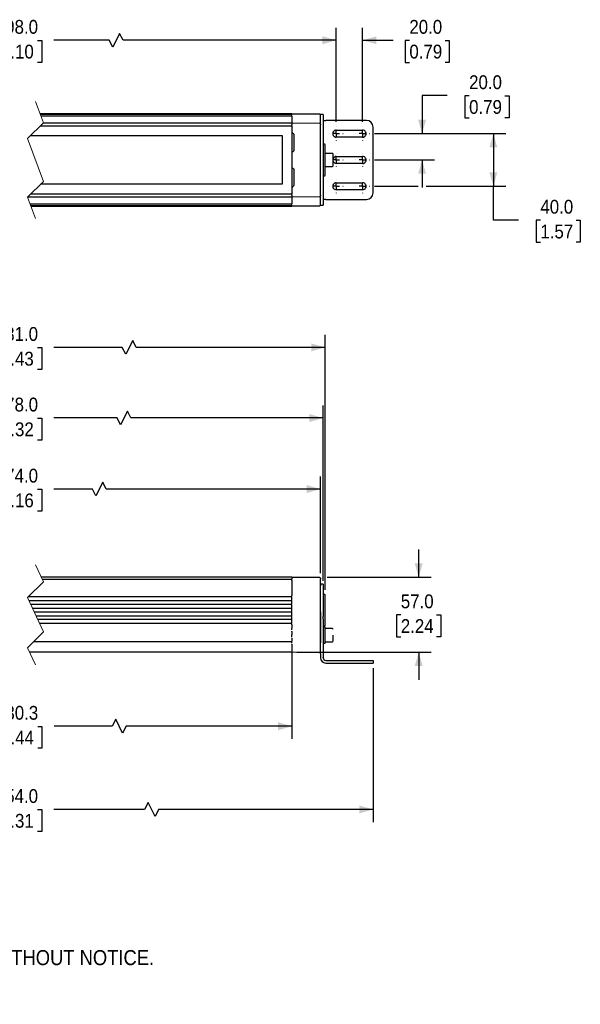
# Model space of a CAD drawing. Header units: millimetres. Extents: x 23 to 1295, y 0 to 794.
# Tile 2 of 4: x 440 to 866, y 35 to 783. Entities that reach past the tile are written whole.
import ezdxf

# ---------------------------------------------------------------- set-up
doc = ezdxf.new("R2010")
doc.units = ezdxf.units.MM
doc.header["$LTSCALE"] = 3
for name, pattern in [('SLD-Center', [19.05, 15.24, -1.27, 1.27, -1.27]), ('SLD-Dashed', [5.08, 2.54, 2.54]), ('SLD-Solid', [0])]:
    doc.linetypes.add(name, pattern=pattern)
doc.layers.add('CENTER', color=40, linetype='SLD-Center')
doc.layers.add('DIMENSIONS', color=140, linetype='SLD-Solid', lineweight=25)
doc.layers.add('TEXT', color=140, linetype='SLD-Solid', lineweight=25)
doc.styles.add('SLDTEXTSTYLE0', font='GOTHIC.TTF', dxfattribs={"width": 0.913})
doc.dimstyles.new('SLDDIMSTYLE0', dxfattribs={"dimtxt": 10.5, "dimasz": 10.5, "dimexe": 0, "dimexo": 0.0625, "dimgap": 2.625, "dimtad": 0, "dimtih": 1, "dimtoh": 1, "dimdec": 1, "dimrnd": 1e-09, "dimzin": 12, "dimdsep": 46, "dimtxsty": 'SLDTEXTSTYLE0', "dimsah": 1, "dimcen": 0.09, "dimadec": 0, "dimazin": 3, "dimtfac": 1, "dimtdec": 1, "dimtofl": 0, "dimtmove": 0, "dimatfit": 3, "dimfxl": 0, "dimfrac": 2, "dimtolj": 1, "dimtzin": 12, "dimarcsym": 0})
doc.dimstyles.new('SLDDIMSTYLE1', dxfattribs={"dimtxt": 10.5, "dimasz": 10.5, "dimexe": 0, "dimexo": 0.0625, "dimgap": 2.625, "dimtad": 0, "dimtih": 1, "dimtoh": 1, "dimdec": 1, "dimrnd": 1e-09, "dimzin": 4, "dimdsep": 46, "dimtxsty": 'SLDTEXTSTYLE0', "dimsah": 1, "dimcen": 0.09, "dimadec": 0, "dimazin": 1, "dimtfac": 1, "dimtdec": 1, "dimtofl": 0, "dimtmove": 0, "dimatfit": 3, "dimfxl": 0, "dimfrac": 2, "dimtolj": 1, "dimtzin": 12, "dimarcsym": 0})
doc.dimstyles.new('SLDDIMSTYLE2', dxfattribs={"dimtxt": 10.5, "dimasz": 10.5, "dimexe": 0, "dimexo": 0.0625, "dimgap": 2.625, "dimtad": 0, "dimtih": 1, "dimtoh": 1, "dimdec": 1, "dimrnd": 1e-09, "dimzin": 4, "dimdsep": 46, "dimtxsty": 'SLDTEXTSTYLE0', "dimsah": 1, "dimcen": 0.09, "dimadec": 0, "dimazin": 1, "dimtfac": 1, "dimtdec": 1, "dimtmove": 0, "dimatfit": 0, "dimfxl": 0, "dimfrac": 2, "dimtolj": 1, "dimtzin": 12, "dimarcsym": 0})

# ---------------------------------------------------------------- blocks, each defined once
blk = doc.blocks.new('SW_NOTE_0_2')
at = {"layer": 'TEXT', "color": 0, "char_height": 11.43, "attachment_point": 1, "style": 'SLDTEXTSTYLE0'}
for s, insert in [('NOTES:', (0, 14.6)), ('  1. DIMENSIONS CAN BE CHANGED BY MANUFACTURER WITHOUT NOTICE.', (0, -14.96)), ('  2. DIMENSIONS DO NOT IMPLY TOLERANCE.', (0, -44.52))]:
    blk.add_mtext(s, dxfattribs=dict(at, insert=insert))
blk = doc.blocks.new('_D_1')
at = {"layer": 'DIMENSIONS'}
for p, q in [((201.24, 356.85), (201.24, 490.17)), ((670.25, 356.85), (670.25, 490.17)), ((201.24, 480.65), (405.88, 480.65)), ((418.29, 480.57), (415.09, 480.57)), ((415.09, 480.57), (415.09, 463.9)), ((453.2, 480.57), (456.4, 480.57)), ((456.4, 480.57), (456.4, 463.9)), ((513.66, 480.65), (465.61, 480.65)), ((516.28, 475.4), (513.66, 480.65)), ((521.53, 485.9), (516.28, 475.4)), ((524.16, 480.65), (521.53, 485.9)), ((670.25, 480.65), (524.16, 480.65)), ((415.09, 463.9), (418.29, 463.9)), ((456.4, 463.9), (453.2, 463.9))]:
    blk.add_line(p, q, dxfattribs=at)
for points in [[(201.24, 480.65), (211.74, 477.65), (211.74, 483.65)], [(670.25, 480.65), (659.75, 483.65), (659.75, 477.65)]]:
    blk.add_solid(points, dxfattribs=at)
at = {"layer": 'DIMENSIONS', "char_height": 10.5, "attachment_point": 1, "style": 'SLDTEXTSTYLE0'}
for s, insert in [('1278.0', (414.41, 496.11)), ('50.32', (418.29, 477.31))]:
    blk.add_mtext(s, dxfattribs=dict(at, insert=insert))
blk = doc.blocks.new('_D_2')
at = {"layer": 'DIMENSIONS'}
for p, q in [((203.24, 362.71), (203.24, 436.17)), ((668.25, 362.71), (668.25, 436.17)), ((203.24, 426.65), (405.88, 426.65)), ((418.29, 426.57), (415.09, 426.57)), ((415.09, 426.57), (415.09, 409.9)), ((453.2, 426.57), (456.4, 426.57)), ((456.4, 426.57), (456.4, 409.9)), ((495, 426.65), (465.61, 426.65)), ((497.63, 421.4), (495, 426.65)), ((502.88, 431.9), (497.63, 421.4)), ((505.5, 426.65), (502.88, 431.9)), ((668.25, 426.65), (505.5, 426.65)), ((415.09, 409.9), (418.29, 409.9)), ((456.4, 409.9), (453.2, 409.9))]:
    blk.add_line(p, q, dxfattribs=at)
for points in [[(203.24, 426.65), (213.74, 423.65), (213.74, 429.65)], [(668.25, 426.65), (657.75, 429.65), (657.75, 423.65)]]:
    blk.add_solid(points, dxfattribs=at)
at = {"layer": 'DIMENSIONS', "char_height": 10.5, "attachment_point": 1, "style": 'SLDTEXTSTYLE0'}
for s, insert in [('1274.0', (414.41, 442.11)), ('50.16', (418.29, 423.31))]:
    blk.add_mtext(s, dxfattribs=dict(at, insert=insert))
blk = doc.blocks.new('_D_3')
at = {"layer": 'DIMENSIONS'}
for p, q in [((225.24, 307.12), (225.24, 236.95)), ((646.55, 307.12), (646.55, 236.95)), ((512.62, 251.73), (510, 246.48)), ((517.87, 241.23), (512.62, 251.73)), ((225.24, 246.48), (406.03, 246.48)), ((418.44, 246.4), (415.24, 246.4)), ((415.24, 246.4), (415.24, 229.73)), ((453.35, 246.4), (456.55, 246.4)), ((456.55, 246.4), (456.55, 229.73)), ((510, 246.48), (465.76, 246.48)), ((520.5, 246.48), (517.87, 241.23)), ((646.55, 246.48), (520.5, 246.48)), ((415.24, 229.73), (418.44, 229.73)), ((456.55, 229.73), (453.35, 229.73))]:
    blk.add_line(p, q, dxfattribs=at)
for points in [[(225.24, 246.48), (235.74, 243.48), (235.74, 249.48)], [(646.55, 246.48), (636.05, 249.48), (636.05, 243.48)]]:
    blk.add_solid(points, dxfattribs=at)
at = {"layer": 'DIMENSIONS', "char_height": 10.5, "attachment_point": 1, "style": 'SLDTEXTSTYLE0'}
for s, insert in [('1230.3', (414.56, 261.94)), ('48.44', (418.44, 243.14))]:
    blk.add_mtext(s, dxfattribs=dict(at, insert=insert))
blk = doc.blocks.new('_D_5')
at = {"layer": 'DIMENSIONS'}
for p, q in [((163.24, 290.67), (163.24, 173.72)), ((708.25, 290.67), (708.25, 173.72)), ((537.24, 188.5), (534.61, 183.25)), ((542.49, 178), (537.24, 188.5)), ((163.24, 183.25), (405.88, 183.25)), ((418.29, 183.17), (415.09, 183.17)), ((415.09, 183.17), (415.09, 166.5)), ((453.2, 183.17), (456.4, 183.17)), ((456.4, 183.17), (456.4, 166.5)), ((534.61, 183.25), (465.61, 183.25)), ((545.11, 183.25), (542.49, 178)), ((708.25, 183.25), (545.11, 183.25)), ((415.09, 166.5), (418.29, 166.5)), ((456.4, 166.5), (453.2, 166.5))]:
    blk.add_line(p, q, dxfattribs=at)
for points in [[(163.24, 183.25), (173.74, 180.25), (173.74, 186.25)], [(708.25, 183.25), (697.75, 186.25), (697.75, 180.25)]]:
    blk.add_solid(points, dxfattribs=at)
at = {"layer": 'DIMENSIONS', "char_height": 10.5, "attachment_point": 1, "style": 'SLDTEXTSTYLE0'}
for s, insert in [('1354.0', (414.41, 198.71)), ('53.31', (418.29, 179.91))]:
    blk.add_mtext(s, dxfattribs=dict(at, insert=insert))
blk = doc.blocks.new('_D_6')
at = {"layer": 'DIMENSIONS'}
for p, q in [((742.83, 359.68), (742.83, 380.68)), ((650.36, 359.68), (667.25, 359.68)), ((673.25, 359.68), (752.35, 359.68)), ((729.25, 331.1), (726.05, 331.1)), ((726.05, 331.1), (726.05, 314.43)), ((756.4, 331.1), (759.6, 331.1)), ((759.6, 331.1), (759.6, 314.43)), ((726.05, 314.43), (729.25, 314.43)), ((759.6, 314.43), (756.4, 314.43)), ((650.36, 302.68), (752.35, 302.68)), ((742.83, 302.68), (742.83, 281.68))]:
    blk.add_line(p, q, dxfattribs=at)
for points in [[(742.83, 359.68), (745.83, 370.18), (739.83, 370.18)], [(742.83, 302.68), (739.83, 292.18), (745.83, 292.18)]]:
    blk.add_solid(points, dxfattribs=at)
at = {"layer": 'DIMENSIONS', "char_height": 10.5, "attachment_point": 1, "style": 'SLDTEXTSTYLE0'}
for s, insert in [('57.0', (729.25, 346.64)), ('2.24', (729.25, 327.84))]:
    blk.add_mtext(s, dxfattribs=dict(at, insert=insert))
blk = doc.blocks.new('_D_7')
at = {"layer": 'DIMENSIONS'}
for p, q in [((199.74, 349.99), (199.74, 543.81)), ((525.52, 539.54), (520.27, 529.04)), ((528.15, 534.29), (525.52, 539.54)), ((671.75, 349.99), (671.75, 543.81)), ((199.74, 534.29), (405.88, 534.29)), ((418.29, 534.21), (415.09, 534.21)), ((415.09, 534.21), (415.09, 517.54)), ((453.2, 534.21), (456.4, 534.21)), ((456.4, 534.21), (456.4, 517.54)), ((517.65, 534.29), (465.61, 534.29)), ((520.27, 529.04), (517.65, 534.29)), ((671.75, 534.29), (528.15, 534.29)), ((415.09, 517.54), (418.29, 517.54)), ((456.4, 517.54), (453.2, 517.54))]:
    blk.add_line(p, q, dxfattribs=at)
for points in [[(199.74, 534.29), (210.24, 531.29), (210.24, 537.29)], [(671.75, 534.29), (661.25, 537.29), (661.25, 531.29)]]:
    blk.add_solid(points, dxfattribs=at)
at = {"layer": 'DIMENSIONS', "char_height": 10.5, "attachment_point": 1, "style": 'SLDTEXTSTYLE0'}
for s, insert in [('1281.0', (414.41, 549.75)), ('50.43', (418.29, 530.95))]:
    blk.add_mtext(s, dxfattribs=dict(at, insert=insert))
blk = doc.blocks.new('_D_11')
at = {"layer": 'DIMENSIONS'}
for p, q in [((191.24, 705.65), (191.24, 777.1)), ((515.62, 772.82), (510.37, 762.32)), ((518.25, 767.57), (515.62, 772.82)), ((680.25, 705.66), (680.25, 777.1)), ((191.24, 767.57), (405.88, 767.57)), ((418.29, 767.49), (415.09, 767.49)), ((415.09, 767.49), (415.09, 750.83)), ((453.2, 767.49), (456.4, 767.49)), ((456.4, 767.49), (456.4, 750.83)), ((507.75, 767.57), (465.61, 767.57)), ((510.37, 762.32), (507.75, 767.57)), ((680.25, 767.57), (518.25, 767.57)), ((415.09, 750.83), (418.29, 750.83)), ((456.4, 750.83), (453.2, 750.83))]:
    blk.add_line(p, q, dxfattribs=at)
for points in [[(191.24, 767.57), (201.74, 764.57), (201.74, 770.57)], [(680.25, 767.57), (669.75, 770.57), (669.75, 764.57)]]:
    blk.add_solid(points, dxfattribs=at)
at = {"layer": 'DIMENSIONS', "char_height": 10.5, "attachment_point": 1, "style": 'SLDTEXTSTYLE0'}
for s, insert in [('1298.0', (414.41, 783.04)), ('51.10', (418.29, 764.24))]:
    blk.add_mtext(s, dxfattribs=dict(at, insert=insert))
blk = doc.blocks.new('_D_13')
at = {"layer": 'DIMENSIONS'}
for p, q in [((680.25, 705.66), (680.25, 777.1)), ((700.25, 705.66), (700.25, 777.1)), ((680.25, 767.57), (659.25, 767.57)), ((700.25, 767.57), (723.34, 767.57)), ((735.75, 767.49), (732.55, 767.49)), ((732.55, 767.49), (732.55, 750.83)), ((762.91, 767.49), (766.1, 767.49)), ((766.1, 767.49), (766.1, 750.83)), ((732.55, 750.83), (735.75, 750.83)), ((766.1, 750.83), (762.91, 750.83))]:
    blk.add_line(p, q, dxfattribs=at)
for points in [[(680.25, 767.57), (669.75, 770.57), (669.75, 764.57)], [(700.25, 767.57), (710.75, 764.57), (710.75, 770.57)]]:
    blk.add_solid(points, dxfattribs=at)
at = {"layer": 'DIMENSIONS', "char_height": 10.5, "attachment_point": 1, "style": 'SLDTEXTSTYLE0'}
for s, insert in [('20.0', (735.75, 783.04)), ('0.79', (735.75, 764.24))]:
    blk.add_mtext(s, dxfattribs=dict(at, insert=insert))
blk = doc.blocks.new('_D_14')
at = {"layer": 'DIMENSIONS'}
for p, q in [((764.47, 725.52), (745.42, 725.52)), ((745.42, 725.52), (745.42, 696.66)), ((781.14, 725.44), (777.94, 725.44)), ((777.94, 725.44), (777.94, 708.77)), ((808.3, 725.44), (811.5, 725.44)), ((811.5, 725.44), (811.5, 708.77)), ((777.94, 708.77), (781.14, 708.77)), ((811.5, 708.77), (808.3, 708.77)), ((709.25, 696.66), (754.95, 696.66)), ((709.25, 676.66), (754.95, 676.66)), ((745.42, 676.66), (745.42, 655.66))]:
    blk.add_line(p, q, dxfattribs=at)
for points in [[(745.42, 696.66), (748.42, 707.16), (742.42, 707.16)], [(745.42, 676.66), (742.42, 666.16), (748.42, 666.16)]]:
    blk.add_solid(points, dxfattribs=at)
at = {"layer": 'DIMENSIONS', "char_height": 10.5, "attachment_point": 1, "style": 'SLDTEXTSTYLE0'}
for s, insert in [('20.0', (781.14, 740.98)), ('0.79', (781.14, 722.18))]:
    blk.add_mtext(s, dxfattribs=dict(at, insert=insert))
blk = doc.blocks.new('_D_15')
at = {"layer": 'DIMENSIONS'}
for p, q in [((709.25, 696.66), (809.09, 696.66)), ((799.57, 696.66), (799.57, 656.66)), ((709.25, 656.66), (742.42, 656.66)), ((748.42, 656.66), (809.09, 656.66)), ((799.57, 630.92), (799.57, 656.66)), ((818.62, 630.92), (799.57, 630.92)), ((835.29, 630.84), (832.09, 630.84)), ((832.09, 630.84), (832.09, 614.17)), ((862.44, 630.84), (865.64, 630.84)), ((865.64, 630.84), (865.64, 614.17)), ((832.09, 614.17), (835.29, 614.17)), ((865.64, 614.17), (862.44, 614.17))]:
    blk.add_line(p, q, dxfattribs=at)
for points in [[(799.57, 696.66), (796.57, 686.16), (802.57, 686.16)], [(799.57, 656.66), (802.57, 667.16), (796.57, 667.16)]]:
    blk.add_solid(points, dxfattribs=at)
at = {"layer": 'DIMENSIONS', "char_height": 10.5, "attachment_point": 1, "style": 'SLDTEXTSTYLE0'}
for s, insert in [('40.0', (835.29, 646.39)), ('1.57', (835.29, 627.59))]:
    blk.add_mtext(s, dxfattribs=dict(at, insert=insert))
blk = doc.blocks.new('SW_CENTERMARKSYMBOL_8')
at = {"layer": 'CENTER', "color": 0}
for p, q in [((-5.08, 0), (-5.19, 0)), ((0, 0), (-2.54, 0)), ((0, 5.08), (0, 5.19)), ((0, 0), (0, 2.54)), ((0, 0), (0, -2.54)), ((0, 0), (2.54, 0)), ((5.08, 0), (5.19, 0)), ((0, -5.08), (0, -5.19))]:
    blk.add_line(p, q, dxfattribs=at)
blk = doc.blocks.new('SW_CENTERMARKSYMBOL_9')
at = {"layer": 'CENTER', "color": 0}
for p, q in [((-5.08, 0), (-5.19, 0)), ((0, 0), (-2.54, 0)), ((0, 5.08), (0, 5.19)), ((0, 0), (0, 2.54)), ((0, 0), (0, -2.54)), ((0, 0), (2.54, 0)), ((5.08, 0), (5.19, 0)), ((0, -5.08), (0, -5.19))]:
    blk.add_line(p, q, dxfattribs=at)
blk = doc.blocks.new('SW_CENTERMARKSYMBOL_10')
at = {"layer": 'CENTER', "color": 0}
for p, q in [((-5.08, 0), (-5.19, 0)), ((0, 0), (-2.54, 0)), ((0, 5.08), (0, 5.19)), ((0, 0), (0, 2.54)), ((0, 0), (0, -2.54)), ((0, 0), (2.54, 0)), ((5.08, 0), (5.19, 0)), ((0, -5.08), (0, -5.19))]:
    blk.add_line(p, q, dxfattribs=at)
blk = doc.blocks.new('SW_CENTERMARKSYMBOL_11')
at = {"layer": 'CENTER', "color": 0}
for p, q in [((-5.08, 0), (-5.19, 0)), ((0, 0), (-2.54, 0)), ((0, 5.08), (0, 5.19)), ((0, 0), (0, 2.54)), ((0, 0), (0, -2.54)), ((0, 0), (2.54, 0)), ((5.08, 0), (5.19, 0)), ((0, -5.08), (0, -5.19))]:
    blk.add_line(p, q, dxfattribs=at)
blk = doc.blocks.new('SW_CENTERMARKSYMBOL_12')
at = {"layer": 'CENTER', "color": 0}
for p, q in [((-5.08, 0), (-5.19, 0)), ((0, 0), (-2.54, 0)), ((0, 5.08), (0, 5.19)), ((0, 0), (0, 2.54)), ((0, 0), (0, -2.54)), ((0, 0), (2.54, 0)), ((5.08, 0), (5.19, 0)), ((0, -5.08), (0, -5.19))]:
    blk.add_line(p, q, dxfattribs=at)
blk = doc.blocks.new('SW_CENTERMARKSYMBOL_13')
at = {"layer": 'CENTER', "color": 0}
for p, q in [((-5.08, 0), (-5.19, 0)), ((0, 0), (-2.54, 0)), ((0, 5.08), (0, 5.19)), ((0, 0), (0, 2.54)), ((0, 0), (0, -2.54)), ((0, 0), (2.54, 0)), ((5.08, 0), (5.19, 0)), ((0, -5.08), (0, -5.19))]:
    blk.add_line(p, q, dxfattribs=at)

msp = doc.modelspace()

# ---------------------------------------------------------------- linework, layer by layer
at = {"color": 7, "linetype": 'SLD-Dashed', "lineweight": 18}
for p, q in [((451.68, 721.18), (457.68, 704.92)), ((457.68, 704.92), (445.68, 692.92)), ((445.68, 692.92), (457.68, 660.39)), ((457.68, 660.39), (445.68, 648.39)), ((445.68, 648.39), (451.68, 632.13)), ((451.68, 369.2), (457.68, 356.19)), ((457.68, 356.19), (445.68, 344.19)), ((445.68, 344.19), (457.68, 318.17)), ((457.68, 318.17), (445.68, 306.17)), ((445.68, 306.17), (451.68, 293.15))]:
    msp.add_line(p, q, dxfattribs=at)
for p, q in [((646.55, 711.66), (455.19, 711.66)), ((646.55, 711.27), (455.34, 711.27)), ((646.55, 711.65), (646.55, 711.66)), ((646.55, 711.5), (646.55, 711.65)), ((646.55, 711.26), (646.55, 711.27)), ((646.55, 711.02), (646.55, 711.26)), ((646.55, 710.8), (646.55, 711.02)), ((667.75, 711.38), (646.74, 711.56)), ((670.25, 711.11), (668.25, 711.11)), ((668.25, 704.88), (668.25, 710.83)), ((670.25, 711.11), (670.25, 709.64)), ((646.55, 709.89), (455.84, 709.89)), ((646.55, 704.66), (457.42, 704.66)), ((646.25, 710.25), (646.25, 709.89)), ((646.55, 709.86), (646.55, 709.89)), ((646.55, 709.86), (646.55, 705.52)), ((646.55, 705.52), (646.55, 704.66)), ((646.55, 704.66), (646.55, 703.41)), ((646.55, 702.91), (646.55, 703.41)), ((667.75, 704.37), (646.74, 704.55)), ((668.25, 703.87), (668.25, 704.88)), ((668.25, 703.87), (668.25, 703.4)), ((668.25, 649.92), (668.25, 703.4)), ((670.25, 709.64), (670.25, 690.05)), ((670.25, 706.66), (672.25, 706.66)), ((703.25, 706.66), (672.25, 706.66)), ((455.42, 702.66), (646.55, 702.66)), ((646.55, 702.68), (646.55, 702.91)), ((646.55, 702.66), (646.55, 650.66)), ((680.25, 699.31), (700.25, 699.31)), ((708.25, 651.66), (708.25, 701.66)), ((447.92, 695.16), (639.05, 695.16)), ((639.05, 695.16), (639.05, 658.16)), ((647.95, 695.56), (647.95, 684.24)), ((670.25, 690.05), (670.25, 686.59)), ((671.25, 688.66), (670.25, 688.66)), ((671.75, 665.16), (671.75, 688.16)), ((700.25, 694.01), (680.25, 694.01)), ((670.25, 686.59), (670.25, 666.73)), ((677.25, 681.66), (671.85, 681.66)), ((677.85, 672.26), (677.85, 681.06)), ((680.25, 679.31), (700.25, 679.31)), ((700.25, 674.01), (680.25, 674.01)), ((647.95, 669.09), (647.95, 657.76)), ((670.25, 666.73), (670.25, 663.26)), ((671.85, 671.66), (677.25, 671.66)), ((670.25, 664.66), (671.25, 664.66)), ((670.25, 663.26), (670.25, 643.67)), ((680.25, 659.31), (700.25, 659.31)), ((639.05, 658.16), (455.44, 658.16)), ((700.25, 654.01), (680.25, 654.01)), ((445.94, 648.66), (646.55, 648.66)), ((447.52, 643.42), (646.55, 643.42)), ((646.55, 650.66), (447.94, 650.66)), ((646.25, 643.42), (646.25, 643.07)), ((646.55, 650.41), (646.55, 650.63)), ((646.55, 649.91), (646.55, 650.41)), ((646.55, 649.91), (646.55, 648.66)), ((646.55, 648.66), (646.55, 647.79)), ((646.55, 647.79), (646.55, 643.46)), ((646.55, 643.42), (646.55, 643.46)), ((646.74, 648.77), (667.75, 648.95)), ((668.25, 649.92), (668.25, 649.45)), ((668.25, 648.43), (668.25, 649.45)), ((668.25, 642.49), (668.25, 648.43)), ((672.25, 646.66), (670.25, 646.66)), ((670.25, 643.67), (670.25, 642.21)), ((672.25, 646.66), (703.25, 646.66)), ((448.02, 642.04), (646.55, 642.04)), ((448.17, 641.66), (646.55, 641.66)), ((646.55, 642.29), (646.55, 642.51)), ((646.55, 642.05), (646.55, 642.29)), ((646.55, 642.04), (646.55, 642.05)), ((646.55, 641.66), (646.55, 641.82)), ((646.55, 641.66), (646.55, 641.66)), ((646.74, 641.75), (667.75, 641.94)), ((668.25, 642.21), (670.25, 642.21)), ((646.55, 359.68), (456.07, 359.68)), ((646.55, 359.68), (646.55, 358.26)), ((667.75, 359.4), (646.74, 359.58)), ((647.95, 359.59), (647.93, 359.57)), ((647.95, 359.59), (647.93, 359.57)), ((456.72, 358.26), (646.55, 358.26)), ((646.55, 357.3), (646.55, 358.26)), ((646.55, 357.3), (646.55, 354.47)), ((646.55, 354.47), (646.55, 345.76)), ((668.25, 358.9), (668.25, 358.43)), ((668.25, 357.3), (668.25, 358.43)), ((668.25, 354.03), (668.25, 357.3)), ((670.25, 354.48), (668.25, 354.48)), ((668.25, 354.48), (668.25, 353.04)), ((668.25, 303.88), (668.25, 354.03)), ((670.25, 354.48), (670.25, 353.04)), ((670.25, 353.04), (670.25, 333.45)), ((646.55, 344.77), (446.26, 344.77)), ((646.25, 344.77), (646.25, 341.91)), ((646.55, 345.3), (646.55, 345.76)), ((671.25, 346.68), (670.25, 346.68)), ((671.75, 323.18), (671.75, 346.18)), ((446.73, 341.91), (646.55, 341.91)), ((646.55, 339.07), (448.04, 339.07)), ((646.25, 339.07), (646.25, 336.12)), ((646.55, 341.3), (646.55, 341.71)), ((646.55, 339.93), (646.55, 341.3)), ((646.55, 339.48), (646.55, 339.93)), ((449.4, 336.12), (646.55, 336.12)), ((646.55, 333.24), (450.73, 333.24)), ((452.09, 330.29), (646.55, 330.29)), ((646.25, 333.24), (646.25, 330.29)), ((646.55, 335.39), (646.55, 335.82)), ((646.55, 333.97), (646.55, 335.39)), ((646.55, 333.53), (646.55, 333.97)), ((646.55, 329.42), (646.55, 329.88)), ((646.55, 328.05), (646.55, 329.42)), ((668.25, 333.45), (668.25, 329.92)), ((668.25, 329.92), (668.25, 328.96)), ((670.25, 333.45), (670.25, 329.92)), ((670.25, 328.96), (670.25, 329.92)), ((646.55, 327.45), (453.4, 327.45)), ((646.55, 324.59), (454.72, 324.59)), ((646.25, 327.45), (646.25, 324.59)), ((646.55, 327.65), (646.55, 328.05)), ((646.55, 323.6), (646.55, 324.06)), ((646.55, 323.6), (646.55, 321.26)), ((668.25, 328.96), (668.25, 328.01)), ((668.25, 328.01), (668.25, 309.78)), ((670.25, 328.01), (670.25, 328.96)), ((670.25, 328.01), (670.25, 309.78)), ((670.25, 322.68), (671.25, 322.68)), ((671.85, 321.68), (670.25, 321.68)), ((671.85, 309.68), (671.85, 321.68)), ((646.25, 320.68), (646.25, 319.63)), ((646.25, 315.43), (646.25, 314.51)), ((646.55, 321.12), (646.55, 321.26)), ((646.55, 321.12), (646.55, 321.1)), ((646.55, 318.81), (646.55, 318.75)), ((646.55, 318.54), (646.55, 318.75)), ((646.55, 318.54), (646.55, 315.85)), ((646.55, 315.74), (646.55, 315.85)), ((646.55, 315.74), (646.55, 315.73)), ((677.25, 320.68), (671.85, 320.68)), ((677.85, 311.28), (677.85, 315.68)), ((450.45, 310.93), (646.55, 310.93)), ((646.25, 310.93), (646.25, 309.96)), ((646.55, 313.66), (646.55, 313.6)), ((646.55, 313.39), (646.55, 313.6)), ((646.55, 313.39), (646.55, 311.01)), ((646.55, 310.93), (646.55, 311.01)), ((646.55, 309.15), (646.55, 309.09)), ((646.55, 308.89), (646.55, 309.09)), ((646.55, 308.89), (646.55, 303.18)), ((668.25, 301.54), (668.25, 309.78)), ((670.25, 309.78), (670.25, 301.54)), ((670.25, 309.68), (671.85, 309.68)), ((671.85, 310.68), (677.25, 310.68)), ((646.55, 302.68), (447.29, 302.68)), ((646.55, 302.68), (646.55, 303.18)), ((646.74, 302.78), (667.75, 302.96)), ((668.25, 301.54), (668.25, 300.65)), ((668.25, 300.65), (668.25, 298.78)), ((670.25, 301.54), (670.25, 300.65)), ((670.25, 300.65), (670.25, 298.78)), ((668.25, 298.78), (668.25, 298.48)), ((670.25, 298.48), (670.25, 298.78)), ((672.25, 296.48), (703.25, 296.48)), ((672.25, 294.48), (703.25, 294.48)), ((703.25, 296.48), (708.25, 296.48)), ((703.25, 294.48), (708.25, 294.48)), ((708.25, 296.48), (708.25, 294.48))]:
    msp.add_line(p, q)
for centre, radius, start, end in [((646.74, 711.06), 0.5, 89.99337, 113.57595), ((667.75, 710.88), 0.498, 359.99678, 89.49865), ((646.74, 704.05), 0.5, 89.9938, 113.57449), ((667.75, 703.87), 0.498, 359.99714, 89.49828), ((703.25, 701.66), 5, 0.00041, 89.99953), ((680.25, 696.66), 2.65, 89.99952, 270.00048), ((700.25, 696.66), 2.65, 269.99952, 90.00048), ((671.25, 688.16), 0.5, 0.00041, 90.00226), ((677.25, 681.06), 0.6, 0.00623, 89.9976), ((680.25, 676.66), 2.65, 204.03097, 270.00011), ((680.25, 676.66), 2.65, 89.99999, 154.9977), ((700.25, 676.66), 2.65, 269.99951, 90.00049), ((677.25, 672.26), 0.6, 270.0024, 359.99382), ((671.25, 665.16), 0.5, 269.99774, 359.99959), ((680.25, 656.66), 2.65, 89.99952, 270.00048), ((700.25, 656.66), 2.65, 269.99952, 90.00048), ((703.25, 651.66), 5, 270.00044, 359.99961), ((646.75, 649.27), 0.501, 246.4671, 269.9646), ((667.75, 649.45), 0.498, 270.50172, 0.00286), ((646.75, 642.26), 0.501, 246.46713, 269.96355), ((667.75, 642.44), 0.498, 270.50135, 0.00322), ((646.74, 359.09), 0.487, 90.70366, 113.86157), ((667.75, 358.9), 0.498, 359.99751, 89.49792), ((671.25, 346.18), 0.5, 0.0003, 90.00226), ((671.25, 323.18), 0.5, 269.99774, 359.99959), ((677.25, 320.08), 0.6, 0.00623, 89.9976), ((677.25, 311.28), 0.6, 270.00225, 359.99384), ((646.74, 303.28), 0.5, 246.43169, 269.00414), ((667.75, 303.46), 0.498, 270.50208, 0.00249), ((672.25, 298.48), 4, 180.00035, 269.99979), ((672.25, 298.48), 2, 180.00041, 269.99884)]:
    msp.add_arc(centre, radius, start, end)
for points, knots in [([(646.74, 697.53), (646.91, 697.41), (647.24, 697.17), (647.61, 696.7), (647.89, 696.16), (647.93, 695.76), (647.95, 695.56)], [0, 0, 0, 0, 0.257331, 0.501312, 0.751074, 1, 1, 1, 1]), ([(647.95, 684.24), (647.93, 684.06), (647.9, 683.71), (647.64, 683.24), (647.25, 682.87), (646.91, 682.76), (646.74, 682.7)], [0, 0, 0, 0, 0.249718, 0.499716, 0.749793, 1, 1, 1, 1]), ([(646.74, 670.62), (646.91, 670.57), (647.25, 670.45), (647.64, 670.09), (647.9, 669.61), (647.93, 669.26), (647.95, 669.09)], [0, 0, 0, 0, 0.250204, 0.500273, 0.750264, 1, 1, 1, 1]), ([(647.95, 657.76), (647.93, 657.56), (647.89, 657.16), (647.61, 656.62), (647.24, 656.15), (646.91, 655.92), (646.74, 655.79)], [0, 0, 0, 0, 0.248924, 0.498685, 0.742547, 1, 1, 1, 1]), ([(646.74, 359.58), (646.74, 359.58), (646.74, 359.58), (646.74, 359.58), (646.74, 359.58), (646.74, 359.58), (646.74, 359.58), (646.74, 359.58), (646.74, 359.58), (646.74, 359.58), (646.74, 359.58), (646.74, 359.58), (646.74, 359.58), (646.74, 359.58)], [0, 0, 0, 0, 0.047945, 0.150685, 0.301369, 0.499999, 0.602739, 0.69863, 0.77397, 0.842466, 0.904109, 0.945206, 1, 1, 1, 1]), ([(646.74, 302.78), (646.74, 302.78), (646.74, 302.78), (646.74, 302.78), (646.74, 302.78), (646.74, 302.78), (646.74, 302.78), (646.74, 302.78), (646.74, 302.78), (646.74, 302.78), (646.74, 302.78), (646.74, 302.78), (646.74, 302.78), (646.74, 302.78)], [0, 0, 0, 0, 0.136987, 0.294522, 0.500001, 0.547946, 0.575343, 0.60274, 0.623288, 0.650686, 0.691782, 0.863015, 1, 1, 1, 1])]:
    msp.add_open_spline(points, degree=3, knots=knots)

# ---------------------------------------------------------------- block references
at = {"layer": 'CENTER'}
for name, p in [('SW_CENTERMARKSYMBOL_10', (680.25, 696.66)), ('SW_CENTERMARKSYMBOL_11', (700.25, 696.66)), ('SW_CENTERMARKSYMBOL_13', (680.25, 676.66)), ('SW_CENTERMARKSYMBOL_12', (700.25, 676.66)), ('SW_CENTERMARKSYMBOL_9', (680.25, 656.66)), ('SW_CENTERMARKSYMBOL_8', (700.25, 656.66))]:
    msp.add_blockref(name, p, dxfattribs=at)
at = {"layer": 'TEXT'}
msp.add_blockref('SW_NOTE_0_2', (27.78, 91.39), dxfattribs=at)

# ---------------------------------------------------------------- dimensions: what is measured, and where the dimension line sits
at = {"layer": 'DIMENSIONS'}
for base, p1, p2, text, dimstyle, picture, middle in [((680.25, 767.57), (191.24, 701.84), (680.25, 701.85), '1298.0', 'SLDDIMSTYLE1', '_D_11', (435.74, 767.57)), ((671.75, 534.29), (199.74, 346.18), (671.75, 346.18), '1281.0', 'SLDDIMSTYLE1', '_D_7', (435.74, 534.29)), ((670.25, 480.65), (201.24, 353.04), (670.25, 353.04), '1278.0', 'SLDDIMSTYLE1', '_D_1', (435.74, 480.65)), ((668.25, 426.65), (203.24, 358.9), (668.25, 358.9), '1274.0', 'SLDDIMSTYLE1', '_D_2', (435.74, 426.65)), ((646.55, 246.48), (225.24, 310.93), (646.55, 310.93), '1230.3', 'SLDDIMSTYLE0', '_D_3', (435.89, 246.48)), ((708.25, 183.25), (163.24, 294.48), (708.25, 294.48), '1354.0', 'SLDDIMSTYLE1', '_D_5', (435.74, 183.25))]:
    dim = msp.add_linear_dim(base=base, p1=p1, p2=p2, text=text, dimstyle=dimstyle, dxfattribs=at)
    dim.commit()
    dim.dimension.update_dxf_attribs({"geometry": picture, "text_midpoint": middle, "dimtype": 160})
dim = msp.add_linear_dim(base=(700.25, 767.57), p1=(680.25, 701.85), p2=(700.25, 701.85), dimstyle='SLDDIMSTYLE2', dxfattribs=at)
dim.commit()
dim.dimension.update_dxf_attribs({"geometry": '_D_13', "text_midpoint": (749.33, 767.57), "dimtype": 160})
for base, p1, p2, dimstyle, picture, middle in [((745.42, 676.66), (705.44, 696.66), (705.44, 676.66), 'SLDDIMSTYLE2', '_D_14', (745.42, 725.52)), ((799.57, 656.66), (705.44, 696.66), (705.44, 656.66), 'SLDDIMSTYLE1', '_D_15', (799.57, 630.92)), ((742.83, 302.68), (646.55, 359.68), (646.55, 302.68), 'SLDDIMSTYLE2', '_D_6', (742.83, 331.18))]:
    dim = msp.add_linear_dim(base=base, p1=p1, p2=p2, angle=90, dimstyle=dimstyle, dxfattribs=at)
    dim.commit()
    dim.dimension.update_dxf_attribs({"geometry": picture, "text_midpoint": middle, "dimtype": 160})

doc.saveas('drawing.dxf')
